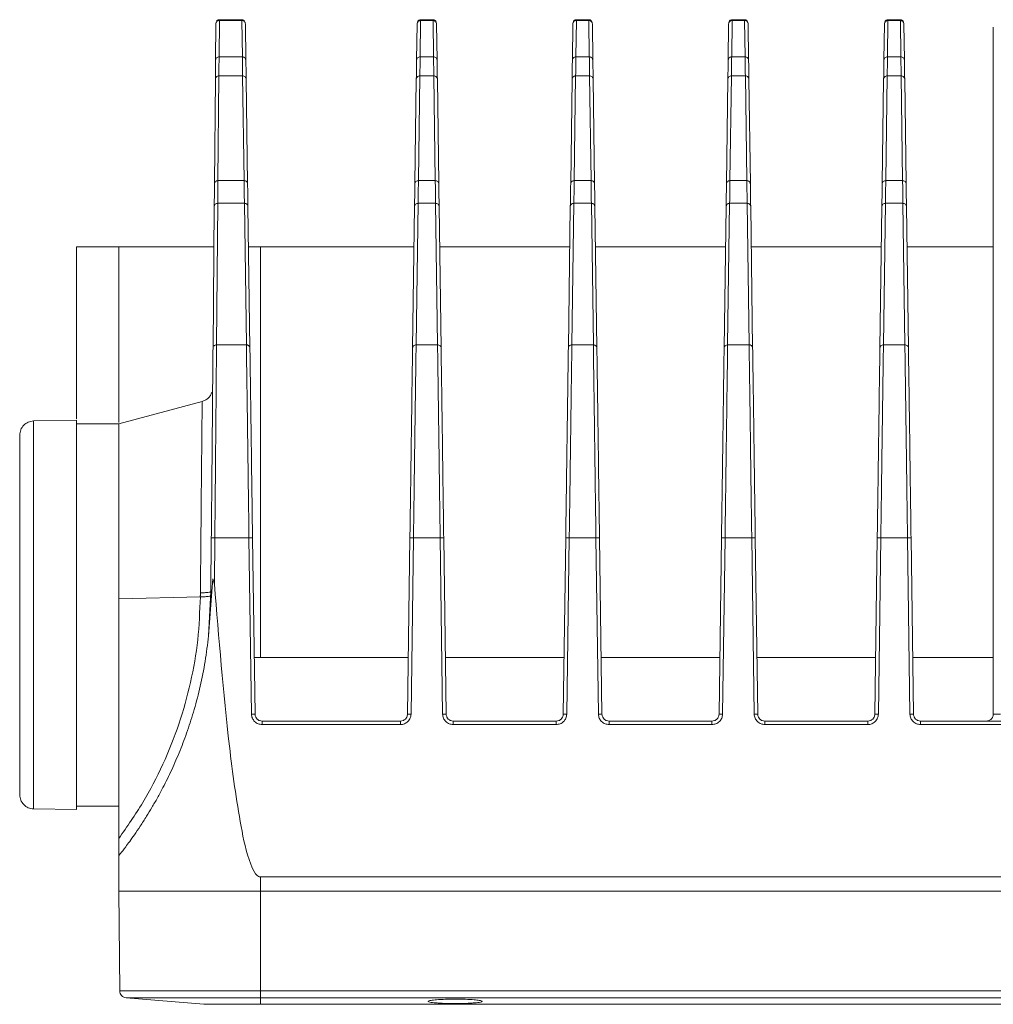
# Model space of a CAD drawing. Header units: millimetres. Extents: x -806 to 2023, y 502 to 1658.
# Tile 19 of 53: x -262 to -124, y 1519 to 1658. Entities that reach past the tile are written whole.
import ezdxf

# ---------------------------------------------------------------- set-up
doc = ezdxf.new("R2010")
doc.units = ezdxf.units.MM

# ---------------------------------------------------------------- blocks, each defined once
blk = doc.blocks.new('Drawing View10')
at = {"color": 7, "linetype": 'Continuous', "lineweight": 18}
for p, q in [((1.93, 53.32), (1.88, 48.18)), ((1.93, 53.36), (1.93, 53.32)), ((5.6, 53.91), (2.31, 53.91)), ((2.38, 48.67), (2.43, 53.81)), ((2.43, 53.81), (2.43, 53.91)), ((2.43, 53.81), (5.6, 53.81)), ((5.6, 53.81), (5.6, 53.91)), ((5.6, 53.81), (5.67, 48.67)), ((6.1, 53.32), (6.1, 53.35)), ((6.17, 48.18), (6.1, 53.32)), ((30.35, 53.32), (30.28, 48.18)), ((30.35, 53.33), (30.35, 53.32)), ((30.78, 48.67), (30.85, 53.81)), ((32.6, 53.91), (30.85, 53.91)), ((30.85, 53.81), (30.85, 53.91)), ((30.85, 53.81), (32.6, 53.81)), ((32.6, 53.81), (32.6, 53.91)), ((32.6, 53.81), (32.67, 48.67)), ((33.1, 53.32), (33.1, 53.33)), ((33.17, 48.18), (33.1, 53.32)), ((52.35, 53.32), (52.28, 48.18)), ((52.35, 53.33), (52.35, 53.32)), ((52.78, 48.67), (52.85, 53.81)), ((54.6, 53.91), (52.85, 53.91)), ((52.85, 53.81), (52.85, 53.91)), ((52.85, 53.81), (54.6, 53.81)), ((54.6, 53.81), (54.6, 53.91)), ((54.6, 53.81), (54.67, 48.67)), ((55.1, 53.32), (55.1, 53.33)), ((55.17, 48.18), (55.1, 53.32)), ((74.35, 53.32), (74.28, 48.18)), ((74.35, 53.33), (74.35, 53.32)), ((74.78, 48.67), (74.85, 53.81)), ((76.6, 53.91), (74.85, 53.91)), ((74.85, 53.81), (74.85, 53.91)), ((74.85, 53.81), (76.6, 53.81)), ((76.6, 53.81), (76.6, 53.91)), ((76.6, 53.81), (76.67, 48.67)), ((77.1, 53.32), (77.1, 53.33)), ((77.17, 48.18), (77.1, 53.32)), ((96.35, 53.32), (96.28, 48.18)), ((96.35, 53.33), (96.35, 53.32)), ((96.78, 48.67), (96.85, 53.81)), ((98.6, 53.91), (96.85, 53.91)), ((96.85, 53.81), (96.85, 53.91)), ((96.85, 53.81), (98.6, 53.81)), ((98.6, 53.81), (98.6, 53.91)), ((98.6, 53.81), (98.67, 48.67)), ((99.1, 53.32), (99.1, 53.33)), ((99.17, 48.18), (99.1, 53.32)), ((111.73, 43.35), (111.73, 52.85)), ((5.67, 48.67), (2.38, 48.67)), ((32.67, 48.67), (30.78, 48.67)), ((54.67, 48.67), (52.78, 48.67)), ((76.67, 48.67), (74.78, 48.67)), ((98.67, 48.67), (96.78, 48.67)), ((2.23, 31.19), (2.36, 45.98)), ((2.36, 45.98), (5.71, 45.98)), ((5.71, 45.98), (5.92, 31.19)), ((30.54, 31.19), (30.74, 45.98)), ((30.74, 45.98), (32.71, 45.98)), ((32.71, 45.98), (32.92, 31.19)), ((52.54, 31.19), (52.74, 45.98)), ((52.74, 45.98), (54.71, 45.98)), ((54.71, 45.98), (54.92, 31.19)), ((74.54, 31.19), (74.74, 45.98)), ((74.74, 45.98), (76.71, 45.98)), ((76.71, 45.98), (76.92, 31.19)), ((96.54, 31.19), (96.74, 45.98)), ((96.74, 45.98), (98.71, 45.98)), ((98.71, 45.98), (98.92, 31.19)), ((1.86, 45.5), (1.73, 30.71)), ((6.42, 30.71), (6.21, 45.51)), ((30.24, 45.51), (30.04, 30.71)), ((33.42, 30.71), (33.21, 45.51)), ((52.24, 45.51), (52.04, 30.71)), ((55.42, 30.71), (55.21, 45.51)), ((74.24, 45.51), (74.04, 30.71)), ((77.42, 30.71), (77.21, 45.51)), ((96.24, 45.51), (96.04, 30.71)), ((99.42, 30.71), (99.21, 45.51)), ((111.73, 43.34), (111.73, 43.23)), ((111.73, 43.23), (111.73, -44.15)), ((5.92, 31.19), (2.23, 31.19)), ((32.92, 31.19), (30.54, 31.19)), ((54.92, 31.19), (52.54, 31.19)), ((76.92, 31.19), (74.54, 31.19)), ((98.92, 31.19), (96.54, 31.19)), ((2.03, 8), (2.2, 27.98)), ((2.2, 27.98), (5.96, 27.98)), ((5.96, 27.98), (6.24, 8)), ((30.21, 8), (30.49, 27.98)), ((30.49, 27.98), (32.96, 27.98)), ((32.96, 27.98), (33.24, 8)), ((52.21, 8), (52.49, 27.98)), ((52.49, 27.98), (54.96, 27.98)), ((54.96, 27.98), (55.24, 8)), ((74.21, 8), (74.49, 27.98)), ((74.49, 27.98), (76.96, 27.98)), ((76.96, 27.98), (77.24, 8)), ((96.21, 8), (96.49, 27.98)), ((96.49, 27.98), (98.96, 27.98)), ((98.96, 27.98), (99.24, 8)), ((1.7, 27.52), (1.53, 7.53)), ((6.74, 7.54), (6.46, 27.52)), ((29.99, 27.52), (29.71, 7.54)), ((33.74, 7.54), (33.46, 27.52)), ((51.99, 27.52), (51.71, 7.54)), ((55.74, 7.54), (55.46, 27.52)), ((73.99, 27.52), (73.71, 7.54)), ((77.74, 7.54), (77.46, 27.52)), ((95.99, 27.52), (95.71, 7.54)), ((99.74, 7.54), (99.46, 27.52)), ((-11.77, 21.85), (-17.77, 21.85)), ((-17.77, 21.85), (-17.77, -2.48)), ((-11.77, -2.98), (-11.77, 21.85)), ((1.6, 21.85), (-11.77, 21.85)), ((8.23, 21.85), (6.52, 21.85)), ((8.23, 21.85), (8.23, -36.15)), ((29.91, 21.85), (8.23, 21.85)), ((51.91, 21.85), (33.54, 21.85)), ((73.91, 21.85), (55.54, 21.85)), ((95.91, 21.85), (77.54, 21.85)), ((111.73, 21.85), (99.54, 21.85)), ((6.24, 8), (2.03, 8)), ((33.24, 8), (30.21, 8)), ((55.24, 8), (52.21, 8)), ((77.24, 8), (74.21, 8)), ((99.24, 8), (96.21, 8)), ((0, 0), (-11.77, -3.15)), ((1.38, 1.29), (1.38, 1.31)), ((-17.77, -2.65), (-23.81, -2.76)), ((-11.77, -3.15), (-17.77, -3.15)), ((-11.77, -13.64), (-11.77, -3.15)), ((-11.77, -27.84), (-11.77, -13.64)), ((1.29, -19.27), (1.23, -26.86)), ((1.74, -25.8), (1.79, -19.26)), ((1.79, -19.26), (6.61, -19.26)), ((6.61, -19.26), (6.96, -44.16)), ((7.46, -44.17), (7.11, -19.26)), ((29.34, -19.26), (28.99, -44.17)), ((29.49, -44.16), (29.84, -19.26)), ((29.84, -19.26), (33.61, -19.26)), ((33.61, -19.26), (33.96, -44.16)), ((34.46, -44.17), (34.11, -19.26)), ((51.34, -19.26), (50.99, -44.17)), ((51.49, -44.16), (51.84, -19.26)), ((51.84, -19.26), (55.61, -19.26)), ((55.61, -19.26), (55.96, -44.16)), ((56.46, -44.17), (56.11, -19.26)), ((73.34, -19.26), (72.99, -44.17)), ((73.49, -44.16), (73.84, -19.26)), ((73.84, -19.26), (77.61, -19.26)), ((77.61, -19.26), (77.96, -44.16)), ((78.46, -44.17), (78.11, -19.26)), ((95.34, -19.26), (94.99, -44.17)), ((95.49, -44.16), (95.84, -19.26)), ((95.84, -19.26), (99.61, -19.26)), ((99.61, -19.26), (99.96, -44.16)), ((100.46, -44.17), (100.11, -19.26)), ((1.36, -26.85), (1.5, -25.04)), ((1.5, -25.04), (1.74, -25.8)), ((-11.77, -27.86), (-0.26, -27.6)), ((1.36, -26.85), (0.9, -33.11)), ((1.23, -26.86), (0.9, -33.11)), ((1.17, -26.89), (1.23, -26.86)), ((-11.77, -61.71), (-11.77, -27.86)), ((7.34, -36.15), (8.23, -36.15)), ((29.1, -36.15), (8.23, -36.15)), ((51.1, -36.15), (34.35, -36.15)), ((73.1, -36.15), (56.35, -36.15)), ((95.1, -36.15), (78.35, -36.15)), ((111.73, -36.15), (100.35, -36.15)), ((27.99, -45.15), (8.46, -45.15)), ((8.46, -45.64), (27.99, -45.64)), ((49.99, -45.15), (35.46, -45.15)), ((35.46, -45.64), (49.99, -45.64)), ((71.99, -45.15), (57.46, -45.15)), ((57.46, -45.64), (71.99, -45.64)), ((93.99, -45.15), (79.46, -45.15)), ((79.46, -45.64), (93.99, -45.64)), ((115.99, -45.15), (101.46, -45.15)), ((101.46, -45.64), (115.99, -45.64)), ((-23.81, -57.55), (-17.77, -57.65)), ((-17.77, -57.15), (-11.77, -57.15)), ((-11.77, -69.15), (-11.77, -64.15)), ((583.23, -67.15), (8.23, -67.15)), ((8.23, -69.15), (8.23, -67.15)), ((-11.65, -83.25), (-11.77, -69.15)), ((8.23, -69.15), (583.23, -69.15)), ((8.23, -83.25), (8.23, -69.15)), ((8.23, -83.25), (583.23, -83.25)), ((-10.73, -84.24), (0.23, -85.15)), ((8.23, -84.24), (583.23, -84.24)), ((8.23, -85.15), (8.23, -84.24)), ((31.9, -84.73), (31.9, -84.74)), ((39.56, -84.74), (39.55, -84.73)), ((583.23, -85.15), (8.23, -85.15))]:
    blk.add_line(p, q, dxfattribs=at)
for points in [[(2.43, 53.81), (2.36, 53.8), (2.23, 53.79), (2.07, 53.67), (1.95, 53.51), (1.93, 53.38), (1.93, 53.32)], [(5.6, 53.81), (5.67, 53.8), (5.8, 53.79), (5.96, 53.67), (6.08, 53.51), (6.09, 53.38), (6.1, 53.32)], [(30.85, 53.81), (30.79, 53.8), (30.66, 53.79), (30.49, 53.67), (30.38, 53.51), (30.36, 53.38), (30.35, 53.32)], [(52.85, 53.81), (52.79, 53.8), (52.66, 53.79), (52.49, 53.67), (52.38, 53.51), (52.36, 53.38), (52.35, 53.32)], [(74.85, 53.81), (74.79, 53.8), (74.66, 53.79), (74.49, 53.67), (74.38, 53.51), (74.36, 53.38), (74.35, 53.32)], [(96.85, 53.81), (96.79, 53.8), (96.66, 53.79), (96.49, 53.67), (96.38, 53.51), (96.36, 53.38), (96.35, 53.32)], [(1.88, 48.18), (1.88, 47.86), (1.87, 47.23), (1.86, 46.08), (1.86, 45.5)], [(1.88, 48.18), (1.89, 48.24), (1.9, 48.37), (2.02, 48.53), (2.19, 48.65), (2.32, 48.66), (2.38, 48.67)], [(5.67, 48.67), (5.74, 48.66), (5.87, 48.65), (6.03, 48.53), (6.15, 48.37), (6.16, 48.24), (6.17, 48.18)], [(6.21, 45.51), (6.2, 46.08), (6.19, 47.23), (6.18, 47.86), (6.17, 48.18)], [(30.28, 48.18), (30.27, 47.86), (30.27, 47.23), (30.25, 46.08), (30.24, 45.51)], [(30.78, 48.67), (30.71, 48.66), (30.58, 48.65), (30.42, 48.53), (30.3, 48.37), (30.29, 48.24), (30.28, 48.18)], [(32.67, 48.67), (32.74, 48.66), (32.87, 48.65), (33.03, 48.53), (33.15, 48.37), (33.16, 48.24), (33.17, 48.18)], [(33.21, 45.51), (33.2, 46.08), (33.19, 47.23), (33.18, 47.86), (33.17, 48.18)], [(52.28, 48.18), (52.27, 47.86), (52.27, 47.23), (52.25, 46.08), (52.24, 45.51)], [(52.78, 48.67), (52.71, 48.66), (52.58, 48.65), (52.42, 48.53), (52.3, 48.37), (52.29, 48.24), (52.28, 48.18)], [(54.67, 48.67), (54.74, 48.66), (54.87, 48.65), (55.03, 48.53), (55.15, 48.37), (55.16, 48.24), (55.17, 48.18)], [(55.21, 45.51), (55.2, 46.08), (55.19, 47.23), (55.18, 47.86), (55.17, 48.18)], [(74.28, 48.18), (74.27, 47.86), (74.27, 47.23), (74.25, 46.08), (74.24, 45.51)], [(74.78, 48.67), (74.71, 48.66), (74.58, 48.65), (74.42, 48.53), (74.3, 48.37), (74.29, 48.24), (74.28, 48.18)], [(76.67, 48.67), (76.74, 48.66), (76.87, 48.65), (77.03, 48.53), (77.15, 48.37), (77.16, 48.24), (77.17, 48.18)], [(77.21, 45.51), (77.2, 46.08), (77.19, 47.23), (77.18, 47.86), (77.17, 48.18)], [(96.28, 48.18), (96.27, 47.86), (96.27, 47.23), (96.25, 46.08), (96.24, 45.51)], [(96.78, 48.67), (96.71, 48.66), (96.58, 48.65), (96.42, 48.53), (96.3, 48.37), (96.29, 48.24), (96.28, 48.18)], [(98.67, 48.67), (98.74, 48.66), (98.87, 48.65), (99.03, 48.53), (99.15, 48.37), (99.16, 48.24), (99.17, 48.18)], [(99.21, 45.51), (99.2, 46.08), (99.19, 47.23), (99.18, 47.86), (99.17, 48.18)], [(2.36, 45.98), (2.29, 45.98), (2.16, 45.96), (2, 45.85), (1.88, 45.69), (1.87, 45.57), (1.86, 45.5)], [(5.71, 45.98), (5.77, 45.98), (5.9, 45.96), (6.07, 45.85), (6.18, 45.7), (6.2, 45.57), (6.21, 45.51)], [(30.74, 45.98), (30.68, 45.98), (30.55, 45.96), (30.38, 45.85), (30.27, 45.7), (30.25, 45.57), (30.24, 45.51)], [(33.21, 45.51), (33.2, 45.57), (33.19, 45.7), (33.07, 45.85), (32.91, 45.96), (32.78, 45.98), (32.71, 45.98)], [(52.74, 45.98), (52.68, 45.98), (52.55, 45.96), (52.38, 45.85), (52.27, 45.7), (52.25, 45.57), (52.24, 45.51)], [(54.71, 45.98), (54.78, 45.98), (54.91, 45.96), (55.07, 45.85), (55.19, 45.7), (55.2, 45.57), (55.21, 45.51)], [(74.74, 45.98), (74.68, 45.98), (74.55, 45.96), (74.38, 45.85), (74.27, 45.7), (74.25, 45.57), (74.24, 45.51)], [(76.71, 45.98), (76.78, 45.98), (76.91, 45.96), (77.07, 45.85), (77.19, 45.7), (77.2, 45.57), (77.21, 45.51)], [(96.74, 45.98), (96.68, 45.98), (96.55, 45.96), (96.38, 45.85), (96.27, 45.7), (96.25, 45.57), (96.24, 45.51)], [(98.71, 45.98), (98.78, 45.98), (98.91, 45.96), (99.07, 45.85), (99.19, 45.7), (99.2, 45.57), (99.21, 45.51)], [(1.73, 30.71), (1.72, 30.24), (1.72, 29.31), (1.71, 28.11), (1.7, 27.52)], [(2.23, 31.19), (2.16, 31.18), (2.03, 31.17), (1.87, 31.06), (1.75, 30.9), (1.74, 30.77), (1.73, 30.71)], [(5.92, 31.19), (5.98, 31.18), (6.11, 31.17), (6.28, 31.06), (6.39, 30.9), (6.41, 30.77), (6.42, 30.71)], [(6.46, 27.52), (6.45, 28.12), (6.44, 29.31), (6.42, 30.24), (6.42, 30.71)], [(30.04, 30.71), (30.03, 30.24), (30.02, 29.31), (30, 28.12), (29.99, 27.52)], [(30.54, 31.19), (30.47, 31.18), (30.34, 31.17), (30.18, 31.06), (30.06, 30.9), (30.04, 30.77), (30.04, 30.71)], [(32.92, 31.19), (32.98, 31.18), (33.11, 31.17), (33.28, 31.06), (33.39, 30.9), (33.41, 30.77), (33.42, 30.71)], [(33.46, 27.52), (33.45, 28.12), (33.44, 29.31), (33.42, 30.24), (33.42, 30.71)], [(52.04, 30.71), (52.03, 30.24), (52.02, 29.31), (52, 28.12), (51.99, 27.52)], [(52.54, 31.19), (52.47, 31.18), (52.34, 31.17), (52.18, 31.06), (52.06, 30.9), (52.04, 30.77), (52.04, 30.71)], [(54.92, 31.19), (54.98, 31.18), (55.11, 31.17), (55.28, 31.06), (55.39, 30.9), (55.41, 30.77), (55.42, 30.71)], [(55.46, 27.52), (55.45, 28.12), (55.44, 29.31), (55.42, 30.24), (55.42, 30.71)], [(74.04, 30.71), (74.03, 30.24), (74.02, 29.31), (74, 28.12), (73.99, 27.52)], [(74.54, 31.19), (74.47, 31.18), (74.34, 31.17), (74.18, 31.06), (74.06, 30.9), (74.04, 30.77), (74.04, 30.71)], [(76.92, 31.19), (76.98, 31.18), (77.11, 31.17), (77.28, 31.06), (77.39, 30.9), (77.41, 30.77), (77.42, 30.71)], [(77.46, 27.52), (77.45, 28.12), (77.44, 29.31), (77.42, 30.24), (77.42, 30.71)], [(96.04, 30.71), (96.03, 30.24), (96.02, 29.31), (96, 28.12), (95.99, 27.52)], [(96.54, 31.19), (96.47, 31.18), (96.34, 31.17), (96.18, 31.06), (96.06, 30.9), (96.04, 30.77), (96.04, 30.71)], [(99.42, 30.71), (99.41, 30.77), (99.39, 30.9), (99.28, 31.06), (99.11, 31.17), (98.98, 31.18), (98.92, 31.19)], [(99.46, 27.52), (99.45, 28.12), (99.44, 29.31), (99.42, 30.24), (99.42, 30.71)], [(2.2, 27.98), (2.14, 27.97), (2.01, 27.96), (1.84, 27.85), (1.72, 27.7), (1.71, 27.58), (1.7, 27.52)], [(5.96, 27.98), (6.03, 27.97), (6.16, 27.96), (6.32, 27.85), (6.44, 27.7), (6.45, 27.58), (6.46, 27.52)], [(30.49, 27.98), (30.43, 27.97), (30.3, 27.96), (30.13, 27.85), (30.02, 27.7), (30, 27.58), (29.99, 27.52)], [(32.96, 27.98), (33.03, 27.97), (33.16, 27.96), (33.32, 27.85), (33.44, 27.7), (33.45, 27.58), (33.46, 27.52)], [(52.49, 27.98), (52.43, 27.97), (52.3, 27.96), (52.13, 27.85), (52.02, 27.7), (52, 27.58), (51.99, 27.52)], [(54.96, 27.98), (55.03, 27.97), (55.16, 27.96), (55.32, 27.85), (55.44, 27.7), (55.45, 27.58), (55.46, 27.52)], [(74.49, 27.98), (74.43, 27.97), (74.3, 27.96), (74.13, 27.85), (74.02, 27.7), (74, 27.58), (73.99, 27.52)], [(76.96, 27.98), (77.03, 27.97), (77.16, 27.96), (77.32, 27.85), (77.44, 27.7), (77.45, 27.58), (77.46, 27.52)], [(96.49, 27.98), (96.43, 27.97), (96.3, 27.96), (96.13, 27.85), (96.02, 27.7), (96, 27.58), (95.99, 27.52)], [(98.96, 27.98), (99.03, 27.97), (99.16, 27.96), (99.32, 27.85), (99.44, 27.7), (99.45, 27.58), (99.46, 27.52)], [(2.03, 8), (1.96, 7.99), (1.83, 7.98), (1.67, 7.87), (1.55, 7.72), (1.53, 7.59), (1.53, 7.53)], [(30.21, 8), (30.15, 7.99), (30.02, 7.98), (29.85, 7.87), (29.74, 7.72), (29.72, 7.6), (29.71, 7.54)], [(33.24, 8), (33.31, 7.99), (33.44, 7.98), (33.6, 7.87), (33.72, 7.72), (33.73, 7.6), (33.74, 7.54)], [(52.21, 8), (52.15, 7.99), (52.02, 7.98), (51.85, 7.87), (51.74, 7.72), (51.72, 7.6), (51.71, 7.54)], [(55.24, 8), (55.31, 7.99), (55.44, 7.98), (55.6, 7.87), (55.72, 7.72), (55.73, 7.6), (55.74, 7.54)], [(74.21, 8), (74.15, 7.99), (74.02, 7.98), (73.85, 7.87), (73.74, 7.72), (73.72, 7.6), (73.71, 7.54)], [(96.21, 8), (96.15, 7.99), (96.02, 7.98), (95.85, 7.87), (95.74, 7.72), (95.72, 7.6), (95.71, 7.54)], [(99.24, 8), (99.31, 7.99), (99.44, 7.98), (99.6, 7.87), (99.72, 7.72), (99.73, 7.6), (99.74, 7.54)], [(-23.81, -2.76), (-24.07, -2.79), (-24.58, -2.86), (-25.23, -3.33), (-25.69, -3.98), (-25.74, -4.5), (-25.77, -4.76)], [(-23.81, -2.76), (-23.81, -2.86), (-23.81, -3.07), (-23.81, -4.69), (-23.81, -7.23), (-23.81, -10.66), (-23.81, -14.84), (-23.81, -19.6), (-23.81, -24.77), (-23.81, -30.15), (-23.81, -35.53), (-23.81, -40.7), (-23.81, -45.47), (-23.81, -49.65), (-23.81, -53.08), (-23.81, -55.61), (-23.81, -57.24), (-23.81, -57.45), (-23.81, -57.55)], [(-17.77, -57.65), (-17.77, -57.55), (-17.77, -57.35), (-17.77, -55.71), (-17.77, -53.17), (-17.77, -49.72), (-17.77, -45.53), (-17.77, -40.74), (-17.77, -35.55), (-17.77, -30.15), (-17.77, -24.75), (-17.77, -19.56), (-17.77, -14.78), (-17.77, -10.58), (-17.77, -7.14), (-17.77, -4.6), (-17.77, -2.96), (-17.77, -2.76), (-17.77, -2.65)], [(-11.77, -27.86), (-11.77, -26.2), (-11.77, -22.89), (-11.77, -18.18), (-11.77, -13.89), (-11.77, -10.15), (-11.77, -7.1), (-11.77, -4.86), (-11.77, -3.42), (-11.77, -3.24), (-11.77, -3.15)], [(-25.77, -4.76), (-25.77, -4.85), (-25.77, -5.04), (-25.77, -6.55), (-25.77, -8.9), (-25.77, -12.08), (-25.77, -15.95), (-25.77, -20.37), (-25.77, -25.17), (-25.77, -30.15), (-25.77, -35.14), (-25.77, -39.93), (-25.77, -44.35), (-25.77, -48.23), (-25.77, -51.41), (-25.77, -53.76), (-25.77, -55.27), (-25.77, -55.46), (-25.77, -55.55)], [(1.29, -19.27), (1.3, -19.26), (1.31, -19.26), (1.43, -19.26), (1.59, -19.26), (1.72, -19.26), (1.79, -19.26)], [(6.61, -19.26), (6.68, -19.26), (6.81, -19.26), (6.98, -19.26), (7.09, -19.26), (7.11, -19.26), (7.11, -19.26)], [(29.34, -19.26), (29.35, -19.26), (29.36, -19.26), (29.48, -19.26), (29.64, -19.26), (29.77, -19.26), (29.84, -19.26)], [(33.61, -19.26), (33.68, -19.26), (33.81, -19.26), (33.98, -19.26), (34.09, -19.26), (34.11, -19.26), (34.11, -19.26)], [(51.34, -19.26), (51.35, -19.26), (51.36, -19.26), (51.48, -19.26), (51.64, -19.26), (51.77, -19.26), (51.84, -19.26)], [(55.61, -19.26), (55.68, -19.26), (55.81, -19.26), (55.98, -19.26), (56.09, -19.26), (56.11, -19.26), (56.11, -19.26)], [(73.34, -19.26), (73.35, -19.26), (73.36, -19.26), (73.48, -19.26), (73.64, -19.26), (73.77, -19.26), (73.84, -19.26)], [(77.61, -19.26), (77.68, -19.26), (77.81, -19.26), (77.98, -19.26), (78.09, -19.26), (78.11, -19.26), (78.11, -19.26)], [(95.34, -19.26), (95.35, -19.26), (95.36, -19.26), (95.48, -19.26), (95.64, -19.26), (95.77, -19.26), (95.84, -19.26)], [(99.61, -19.26), (99.68, -19.26), (99.81, -19.26), (99.98, -19.26), (100.09, -19.26), (100.11, -19.26), (100.11, -19.26)], [(1.23, -26.86), (1.23, -26.86), (1.23, -26.86), (1.26, -26.85), (1.3, -26.85), (1.34, -26.85), (1.36, -26.85)], [(7.46, -44.17), (7.45, -44.17), (7.44, -44.16), (7.32, -44.16), (7.16, -44.16), (7.03, -44.16), (6.96, -44.16)], [(28.99, -44.17), (29, -44.17), (29.01, -44.16), (29.13, -44.16), (29.29, -44.16), (29.42, -44.16), (29.49, -44.16)], [(34.46, -44.17), (34.45, -44.17), (34.44, -44.16), (34.32, -44.16), (34.16, -44.16), (34.03, -44.16), (33.96, -44.16)], [(50.99, -44.17), (51, -44.17), (51.01, -44.16), (51.13, -44.16), (51.29, -44.16), (51.42, -44.16), (51.49, -44.16)], [(56.46, -44.17), (56.45, -44.17), (56.44, -44.16), (56.32, -44.16), (56.16, -44.16), (56.03, -44.16), (55.96, -44.16)], [(72.99, -44.17), (73, -44.17), (73.01, -44.16), (73.13, -44.16), (73.29, -44.16), (73.42, -44.16), (73.49, -44.16)], [(78.46, -44.17), (78.45, -44.17), (78.44, -44.16), (78.32, -44.16), (78.16, -44.16), (78.03, -44.16), (77.96, -44.16)], [(94.99, -44.17), (95, -44.17), (95.01, -44.16), (95.13, -44.16), (95.29, -44.16), (95.42, -44.16), (95.49, -44.16)], [(100.46, -44.17), (100.45, -44.17), (100.44, -44.16), (100.32, -44.16), (100.16, -44.16), (100.03, -44.16), (99.96, -44.16)], [(110.73, -45.15), (110.86, -45.14), (111.12, -45.11), (111.45, -44.88), (111.68, -44.55), (111.71, -44.29), (111.73, -44.15)], [(111.73, -44.15), (111.74, -44.15), (111.77, -44.15), (112, -44.15), (112.33, -44.15), (112.6, -44.15), (112.73, -44.15)], [(8.46, -45.15), (8.46, -45.16), (8.46, -45.18), (8.46, -45.29), (8.46, -45.45), (8.46, -45.58), (8.46, -45.64)], [(27.99, -45.15), (27.99, -45.16), (27.99, -45.18), (27.99, -45.29), (27.99, -45.45), (27.99, -45.58), (27.99, -45.64)], [(35.46, -45.15), (35.46, -45.16), (35.46, -45.18), (35.46, -45.29), (35.46, -45.45), (35.46, -45.58), (35.46, -45.64)], [(49.99, -45.15), (49.99, -45.16), (49.99, -45.18), (49.99, -45.29), (49.99, -45.45), (49.99, -45.58), (49.99, -45.64)], [(57.46, -45.15), (57.46, -45.16), (57.46, -45.18), (57.46, -45.29), (57.46, -45.45), (57.46, -45.58), (57.46, -45.64)], [(71.99, -45.15), (71.99, -45.16), (71.99, -45.18), (71.99, -45.29), (71.99, -45.45), (71.99, -45.58), (71.99, -45.64)], [(79.46, -45.15), (79.46, -45.16), (79.46, -45.18), (79.46, -45.29), (79.46, -45.45), (79.46, -45.58), (79.46, -45.64)], [(93.99, -45.15), (93.99, -45.16), (93.99, -45.18), (93.99, -45.29), (93.99, -45.45), (93.99, -45.58), (93.99, -45.64)], [(101.46, -45.15), (101.46, -45.16), (101.46, -45.18), (101.46, -45.29), (101.46, -45.45), (101.46, -45.58), (101.46, -45.64)], [(-25.77, -55.55), (-25.74, -55.81), (-25.69, -56.33), (-25.23, -56.98), (-24.58, -57.45), (-24.07, -57.52), (-23.81, -57.55)], [(-11.77, -69.15), (-11.7, -69.15), (-11.55, -69.15), (-10.36, -69.15), (-8.51, -69.15), (-6.01, -69.15), (-2.96, -69.15), (0.52, -69.15), (4.3, -69.15), (6.92, -69.15), (8.23, -69.15)], [(-11.65, -83.25), (-11.58, -83.25), (-11.43, -83.25), (-10.25, -83.25), (-8.41, -83.25), (-5.92, -83.25), (-2.89, -83.25), (0.57, -83.25), (4.32, -83.25), (6.93, -83.25), (8.23, -83.25)], [(-11.65, -83.25), (-11.64, -83.38), (-11.61, -83.62), (-11.4, -83.94), (-11.1, -84.17), (-10.86, -84.22), (-10.73, -84.24)], [(8.23, -84.24), (8.23, -84.22), (8.23, -84.17), (8.23, -83.94), (8.23, -83.62), (8.23, -83.38), (8.23, -83.25)], [(-10.73, -84.24), (-10.66, -84.24), (-10.52, -84.24), (-9.39, -84.24), (-7.64, -84.24), (-5.27, -84.24), (-2.38, -84.24), (0.92, -84.24), (4.5, -84.24), (6.99, -84.24), (8.23, -84.24)], [(0.23, -85.15), (0.35, -85.15), (0.59, -85.15), (2.44, -85.15), (5.08, -85.15), (7.18, -85.15), (8.23, -85.15)]]:
    blk.add_open_spline(points, degree=3, dxfattribs=at)
for points, knots in [([(2.43, 53.9), (2.37, 53.9), (2.26, 53.89), (2.13, 53.81), (2.05, 53.75), (2.03, 53.7), (2.02, 53.7)], [0, 0, 0, 0, 0.3649362, 0.6790125, 0.9399686, 1, 1, 1, 1]), ([(6.01, 53.69), (6.01, 53.69), (5.97, 53.75), (5.88, 53.83), (5.74, 53.9), (5.64, 53.9), (5.6, 53.9)], [0, 0, 0, 0, 0.051813, 0.398702, 0.75591, 1, 1, 1, 1]), ([(30.82, 53.9), (30.79, 53.9), (30.71, 53.9), (30.59, 53.84), (30.49, 53.76), (30.45, 53.7), (30.43, 53.67)], [0, 0, 0, 0, 0.202181, 0.536917, 0.811459, 1, 1, 1, 1]), ([(33.02, 53.67), (32.99, 53.71), (32.93, 53.8), (32.78, 53.88), (32.66, 53.92), (32.6, 53.9), (32.59, 53.9)], [0, 0, 0, 0, 0.280175, 0.609162, 0.960287, 1, 1, 1, 1]), ([(32.6, 53.81), (32.67, 53.8), (32.8, 53.79), (32.96, 53.67), (33.08, 53.51), (33.09, 53.38), (33.1, 53.32)], [0, 0, 0, 0, 0.25, 0.5, 0.75, 1, 1, 1, 1]), ([(52.83, 53.9), (52.8, 53.9), (52.71, 53.9), (52.59, 53.84), (52.49, 53.76), (52.45, 53.7), (52.43, 53.67)], [0, 0, 0, 0, 0.215672, 0.545021, 0.815195, 1, 1, 1, 1]), ([(55.02, 53.67), (54.99, 53.71), (54.93, 53.8), (54.78, 53.88), (54.66, 53.92), (54.6, 53.9), (54.59, 53.9)], [0, 0, 0, 0, 0.280084, 0.609092, 0.960212, 1, 1, 1, 1]), ([(54.6, 53.81), (54.67, 53.8), (54.8, 53.79), (54.96, 53.67), (55.08, 53.51), (55.09, 53.38), (55.1, 53.32)], [0, 0, 0, 0, 0.25, 0.5, 0.75, 1, 1, 1, 1]), ([(74.83, 53.9), (74.8, 53.9), (74.71, 53.9), (74.59, 53.84), (74.49, 53.76), (74.45, 53.7), (74.43, 53.67)], [0, 0, 0, 0, 0.217151, 0.546462, 0.816708, 1, 1, 1, 1]), ([(77.02, 53.67), (76.99, 53.71), (76.93, 53.8), (76.78, 53.88), (76.66, 53.92), (76.59, 53.9), (76.59, 53.9)], [0, 0, 0, 0, 0.272103, 0.608525, 0.958707, 1, 1, 1, 1]), ([(76.6, 53.81), (76.67, 53.8), (76.8, 53.79), (76.96, 53.67), (77.08, 53.51), (77.09, 53.38), (77.1, 53.32)], [0, 0, 0, 0, 0.25, 0.5, 0.75, 1, 1, 1, 1]), ([(96.82, 53.9), (96.79, 53.9), (96.71, 53.9), (96.59, 53.84), (96.49, 53.76), (96.45, 53.7), (96.43, 53.67)], [0, 0, 0, 0, 0.205758, 0.539555, 0.813427, 1, 1, 1, 1]), ([(99.02, 53.67), (98.99, 53.71), (98.93, 53.8), (98.78, 53.88), (98.66, 53.92), (98.6, 53.9), (98.59, 53.9)], [0, 0, 0, 0, 0.280263, 0.609231, 0.960361, 1, 1, 1, 1]), ([(98.6, 53.81), (98.67, 53.8), (98.8, 53.79), (98.96, 53.67), (99.08, 53.51), (99.09, 53.38), (99.1, 53.32)], [0, 0, 0, 0, 0.25, 0.5, 0.75, 1, 1, 1, 1]), ([(2.38, 48.67), (2.38, 48.36), (2.37, 47.89), (2.37, 46.97), (2.36, 46.4), (2.36, 46.1), (2.36, 46.01), (2.36, 45.99), (2.36, 45.99), (2.36, 45.98), (2.36, 45.98), (2.36, 45.98), (2.36, 45.98), (2.36, 45.98)], [0, 0, 0, 0, 0.475849, 0.745774, 0.926711, 0.981457, 0.995254, 0.998758, 0.999662, 0.999902, 0.999969, 0.999989, 1, 1, 1, 1]), ([(5.67, 48.67), (5.68, 48.35), (5.69, 47.72), (5.7, 46.56), (5.71, 45.98)], [0, 0, 0, 0, 0.5, 1, 1, 1, 1]), ([(30.74, 45.98), (30.75, 46.56), (30.77, 47.72), (30.77, 48.35), (30.78, 48.67)], [0, 0, 0, 0, 0.5, 1, 1, 1, 1]), ([(32.67, 48.67), (32.68, 48.35), (32.69, 47.72), (32.7, 46.56), (32.71, 45.98)], [0, 0, 0, 0, 0.5, 1, 1, 1, 1]), ([(52.74, 45.98), (52.75, 46.56), (52.77, 47.72), (52.77, 48.35), (52.78, 48.67)], [0, 0, 0, 0, 0.5, 1, 1, 1, 1]), ([(54.67, 48.67), (54.68, 48.35), (54.69, 47.72), (54.7, 46.56), (54.71, 45.98)], [0, 0, 0, 0, 0.5, 1, 1, 1, 1]), ([(74.74, 45.98), (74.75, 46.56), (74.77, 47.72), (74.77, 48.35), (74.78, 48.67)], [0, 0, 0, 0, 0.5, 1, 1, 1, 1]), ([(76.67, 48.67), (76.68, 48.35), (76.69, 47.72), (76.7, 46.56), (76.71, 45.98)], [0, 0, 0, 0, 0.5, 1, 1, 1, 1]), ([(96.74, 45.98), (96.75, 46.56), (96.77, 47.72), (96.77, 48.35), (96.78, 48.67)], [0, 0, 0, 0, 0.5, 1, 1, 1, 1]), ([(98.67, 48.67), (98.68, 48.35), (98.69, 47.72), (98.7, 46.56), (98.71, 45.98)], [0, 0, 0, 0, 0.5, 1, 1, 1, 1]), ([(2.2, 27.98), (2.21, 28.58), (2.22, 29.46), (2.21, 30.26), (2.22, 30.64), (2.22, 30.88), (2.23, 31.08), (2.23, 31.19)], [0, 0, 0, 0, 0.499975, 0.738526, 0.786914, 0.879259, 1, 1, 1, 1]), ([(5.92, 31.19), (5.92, 30.72), (5.94, 29.78), (5.95, 28.58), (5.96, 27.98)], [0, 0, 0, 0, 0.5, 1, 1, 1, 1]), ([(30.49, 27.98), (30.5, 28.58), (30.52, 29.78), (30.53, 30.72), (30.54, 31.19)], [0, 0, 0, 0, 0.5, 1, 1, 1, 1]), ([(32.92, 31.19), (32.92, 30.72), (32.94, 29.78), (32.95, 28.58), (32.96, 27.98)], [0, 0, 0, 0, 0.5, 1, 1, 1, 1]), ([(52.49, 27.98), (52.5, 28.58), (52.52, 29.78), (52.53, 30.72), (52.54, 31.19)], [0, 0, 0, 0, 0.5, 1, 1, 1, 1]), ([(54.92, 31.19), (54.92, 30.72), (54.94, 29.78), (54.95, 28.58), (54.96, 27.98)], [0, 0, 0, 0, 0.5, 1, 1, 1, 1]), ([(74.49, 27.98), (74.5, 28.58), (74.52, 29.78), (74.53, 30.72), (74.54, 31.19)], [0, 0, 0, 0, 0.5, 1, 1, 1, 1]), ([(76.92, 31.19), (76.92, 30.72), (76.94, 29.78), (76.95, 28.58), (76.96, 27.98)], [0, 0, 0, 0, 0.5, 1, 1, 1, 1]), ([(96.49, 27.98), (96.5, 28.58), (96.52, 29.78), (96.53, 30.72), (96.54, 31.19)], [0, 0, 0, 0, 0.5, 1, 1, 1, 1]), ([(98.92, 31.19), (98.92, 30.72), (98.94, 29.78), (98.95, 28.58), (98.96, 27.98)], [0, 0, 0, 0, 0.5, 1, 1, 1, 1]), ([(1.53, 7.53), (1.52, 6.96), (1.51, 5.81), (1.49, 3.36), (1.46, 0.45), (1.44, -2.92), (1.4, -6.65), (1.37, -10.68), (1.33, -14.92), (1.31, -17.82), (1.29, -19.27)], [0, 0, 0, 0, 0.125, 0.25, 0.375, 0.500001, 0.625, 0.75, 0.875, 1, 1, 1, 1]), ([(1.79, -19.26), (1.79, -18.81), (1.8, -17.72), (1.82, -15.97), (1.83, -14.1), (1.85, -12.28), (1.87, -10.39), (1.88, -8.39), (1.9, -6.34), (1.92, -4.44), (1.94, -1.9), (1.97, 1.05), (1.99, 4.05), (2.01, 6.39), (2.02, 7.47), (2.03, 8)], [0, 0, 0, 0, 0.038263, 0.092204, 0.149103, 0.198644, 0.250108, 0.316337, 0.380094, 0.44138, 0.500194, 0.637419, 0.766464, 0.887325, 1, 1, 1, 1]), ([(6.24, 8), (6.25, 7.41), (6.26, 6.24), (6.3, 3.76), (6.34, 0.8), (6.39, -2.63), (6.44, -6.43), (6.49, -10.53), (6.55, -14.84), (6.59, -17.78), (6.61, -19.26)], [0, 0, 0, 0, 0.125, 0.25, 0.375, 0.5, 0.625, 0.75, 0.875, 1, 1, 1, 1]), ([(6.24, 8), (6.29, 7.99), (6.39, 7.98), (6.51, 7.93), (6.61, 7.85), (6.68, 7.75), (6.73, 7.65), (6.74, 7.57), (6.74, 7.54)], [0, 0, 0, 0, 0.1976968, 0.3747318, 0.5310586, 0.6666361, 0.8747265, 1, 1, 1, 1]), ([(7.11, -19.26), (7.09, -17.81), (7.05, -14.92), (6.99, -10.68), (6.94, -6.65), (6.89, -2.91), (6.84, 0.46), (6.8, 3.37), (6.76, 5.81), (6.75, 6.96), (6.74, 7.54)], [0, 0, 0, 0, 0.125, 0.25, 0.375, 0.5, 0.625, 0.75, 0.875, 1, 1, 1, 1]), ([(29.71, 7.54), (29.7, 6.96), (29.69, 5.81), (29.65, 3.37), (29.61, 0.46), (29.57, -2.91), (29.51, -6.65), (29.46, -10.68), (29.4, -14.92), (29.36, -17.81), (29.34, -19.26)], [0, 0, 0, 0, 0.125, 0.25, 0.375, 0.5, 0.625, 0.75, 0.875, 1, 1, 1, 1]), ([(29.84, -19.26), (29.86, -17.78), (29.9, -14.84), (29.96, -10.53), (30.01, -6.43), (30.07, -2.63), (30.11, 0.8), (30.15, 3.76), (30.19, 6.24), (30.2, 7.41), (30.21, 8)], [0, 0, 0, 0, 0.125, 0.25, 0.375, 0.5, 0.625, 0.75, 0.875, 1, 1, 1, 1]), ([(33.24, 8), (33.25, 7.41), (33.26, 6.24), (33.3, 3.76), (33.34, 0.8), (33.39, -2.63), (33.44, -6.43), (33.49, -10.53), (33.55, -14.84), (33.59, -17.78), (33.61, -19.26)], [0, 0, 0, 0, 0.125, 0.25, 0.375, 0.5, 0.625, 0.75, 0.875, 1, 1, 1, 1]), ([(34.11, -19.26), (34.09, -17.81), (34.05, -14.91), (33.99, -10.68), (33.94, -6.65), (33.89, -2.91), (33.84, 0.46), (33.8, 3.37), (33.76, 5.81), (33.75, 6.96), (33.74, 7.54)], [0, 0, 0, 0, 0.125, 0.25, 0.375, 0.5, 0.625, 0.75, 0.875, 1, 1, 1, 1]), ([(51.71, 7.54), (51.7, 6.96), (51.69, 5.81), (51.65, 3.37), (51.61, 0.46), (51.57, -2.91), (51.51, -6.65), (51.46, -10.68), (51.4, -14.91), (51.36, -17.81), (51.34, -19.26)], [0, 0, 0, 0, 0.125, 0.25, 0.375, 0.5, 0.625, 0.75, 0.875, 1, 1, 1, 1]), ([(51.84, -19.26), (51.86, -17.78), (51.9, -14.84), (51.96, -10.53), (52.01, -6.43), (52.07, -2.63), (52.11, 0.8), (52.15, 3.76), (52.19, 6.24), (52.2, 7.41), (52.21, 8)], [0, 0, 0, 0, 0.125, 0.25, 0.375, 0.5, 0.625, 0.75, 0.875, 1, 1, 1, 1]), ([(55.24, 8), (55.25, 7.41), (55.26, 6.24), (55.3, 3.76), (55.34, 0.8), (55.39, -2.63), (55.44, -6.43), (55.49, -10.53), (55.55, -14.84), (55.59, -17.78), (55.61, -19.26)], [0, 0, 0, 0, 0.125, 0.25, 0.375, 0.5, 0.625, 0.75, 0.875, 1, 1, 1, 1]), ([(56.11, -19.26), (56.09, -17.81), (56.05, -14.91), (55.99, -10.68), (55.94, -6.65), (55.89, -2.91), (55.84, 0.46), (55.8, 3.37), (55.76, 5.81), (55.75, 6.96), (55.74, 7.54)], [0, 0, 0, 0, 0.125, 0.25, 0.375, 0.5, 0.625, 0.75, 0.875, 1, 1, 1, 1]), ([(73.71, 7.54), (73.7, 6.96), (73.69, 5.81), (73.65, 3.37), (73.61, 0.46), (73.57, -2.91), (73.51, -6.65), (73.46, -10.68), (73.4, -14.91), (73.36, -17.81), (73.34, -19.26)], [0, 0, 0, 0, 0.125, 0.25, 0.375, 0.5, 0.625, 0.75, 0.875, 1, 1, 1, 1]), ([(73.84, -19.26), (73.86, -17.78), (73.9, -14.84), (73.96, -10.53), (74.01, -6.43), (74.07, -2.63), (74.11, 0.8), (74.15, 3.76), (74.19, 6.24), (74.2, 7.41), (74.21, 8)], [0, 0, 0, 0, 0.125, 0.25, 0.375, 0.5, 0.625, 0.75, 0.875, 1, 1, 1, 1]), ([(77.24, 8), (77.25, 7.41), (77.26, 6.24), (77.3, 3.76), (77.34, 0.8), (77.39, -2.63), (77.44, -6.43), (77.49, -10.53), (77.55, -14.84), (77.59, -17.78), (77.61, -19.26)], [0, 0, 0, 0, 0.1249999, 0.2499998, 0.3749998, 0.4999998, 0.6249998, 0.7499999, 0.8749999, 1, 1, 1, 1]), ([(77.24, 8), (77.29, 7.99), (77.39, 7.98), (77.51, 7.93), (77.61, 7.85), (77.69, 7.75), (77.73, 7.65), (77.74, 7.57), (77.74, 7.54)], [0, 0, 0, 0, 0.1976968, 0.3747318, 0.5310586, 0.6666361, 0.8747265, 1, 1, 1, 1]), ([(78.11, -19.26), (78.09, -17.81), (78.05, -14.92), (77.99, -10.68), (77.94, -6.65), (77.89, -2.91), (77.84, 0.46), (77.8, 3.37), (77.76, 5.81), (77.75, 6.96), (77.74, 7.54)], [0, 0, 0, 0, 0.125, 0.25, 0.375, 0.5, 0.625, 0.75, 0.875, 1, 1, 1, 1]), ([(95.71, 7.54), (95.7, 6.96), (95.69, 5.81), (95.65, 3.37), (95.61, 0.46), (95.57, -2.91), (95.51, -6.65), (95.46, -10.68), (95.4, -14.92), (95.36, -17.81), (95.34, -19.26)], [0, 0, 0, 0, 0.125, 0.25, 0.375, 0.5, 0.625, 0.75, 0.875, 1, 1, 1, 1]), ([(95.84, -19.26), (95.86, -17.78), (95.9, -14.84), (95.96, -10.53), (96.01, -6.43), (96.07, -2.63), (96.11, 0.8), (96.15, 3.76), (96.19, 6.24), (96.2, 7.41), (96.21, 8)], [0, 0, 0, 0, 0.125, 0.25, 0.375, 0.5, 0.625, 0.75, 0.875, 1, 1, 1, 1]), ([(99.24, 8), (99.25, 7.41), (99.26, 6.24), (99.3, 3.76), (99.34, 0.8), (99.39, -2.63), (99.44, -6.43), (99.49, -10.53), (99.55, -14.84), (99.59, -17.78), (99.61, -19.26)], [0, 0, 0, 0, 0.125, 0.25, 0.375, 0.5, 0.625, 0.75, 0.875, 1, 1, 1, 1]), ([(100.11, -19.26), (100.09, -17.81), (100.05, -14.91), (99.99, -10.68), (99.94, -6.65), (99.89, -2.91), (99.84, 0.46), (99.8, 3.37), (99.76, 5.81), (99.75, 6.96), (99.74, 7.54)], [0, 0, 0, 0, 0.125, 0.25, 0.375, 0.5, 0.625, 0.75, 0.875, 1, 1, 1, 1]), ([(1.38, 1.31), (1.31, 1.15), (1.19, 0.84), (0.85, 0.45), (0.44, 0.15), (0.13, 0.05), (-0.02, -0.01)], [0, 0, 0, 0, 0.253835, 0.510451, 0.761593, 1, 1, 1, 1]), ([(-0.26, -27.04), (-0.26, -27.04), (-0.26, -27.04), (-0.26, -27.04), (-0.26, -27.03), (-0.26, -27), (-0.25, -26.89), (-0.25, -26.43), (-0.24, -25.29), (-0.22, -23.41), (-0.2, -21.36), (-0.19, -19.51), (-0.17, -17.97), (-0.15, -15.81), (-0.13, -13.17), (-0.1, -10.25), (-0.07, -7.18), (-0.04, -4.21), (-0.02, -1.78), (-0.01, -0.28), (-0.01, -0.09), (-0.01, 0)], [0, 0, 0, 0, 0.000005, 0.000044, 0.000149, 0.000541, 0.002053, 0.007989, 0.031508, 0.080229, 0.137852, 0.175735, 0.213211, 0.25028, 0.337797, 0.42118, 0.500422, 0.629978, 0.756487, 0.879938, 1, 1, 1, 1]), ([(8.23, -67.15), (8.17, -67.15), (8.05, -67.14), (7.79, -67), (7.3, -66.46), (6.31, -64.13), (5.05, -58.1), (3.27, -44.89), (2.35, -33.44), (1.74, -25.8)], [0, 0, 0, 0, 0.004094, 0.008589, 0.01988, 0.055329, 0.185634, 0.456621, 1, 1, 1, 1]), ([(-11.77, -61.71), (-10.61, -60.05), (-8.28, -56.73), (-5.47, -51.29), (-3.2, -45.61), (-1.56, -39.72), (-0.5, -33.69), (-0.34, -29.63), (-0.26, -27.6)], [0, 0, 0, 0, 0.166666, 0.333332, 0.499999, 0.666666, 0.833333, 1, 1, 1, 1]), ([(-0.26, -27.6), (-0.26, -27.6), (-0.26, -27.59), (-0.27, -27.59), (-0.28, -27.59), (-0.28, -27.59), (-0.29, -27.58), (-0.3, -27.57), (-0.3, -27.53), (-0.27, -27.47), (-0.25, -27.39), (-0.25, -27.29), (-0.26, -27.22), (-0.26, -27.17), (-0.26, -27.15), (-0.26, -27.1), (-0.26, -27.07), (-0.26, -27.04)], [0, 0, 0, 0, 0.004726, 0.035033, 0.039909, 0.046042, 0.06293, 0.087846, 0.11682, 0.262386, 0.409627, 0.532168, 0.762673, 0.767215, 0.799064, 0.884102, 1, 1, 1, 1]), ([(-0.26, -27.04), (-0.06, -27.04), (0.35, -27.02), (0.85, -26.98), (1.03, -26.94), (1.13, -26.92)], [0, 0, 0, 0, 0.321324, 0.660654, 1, 1, 1, 1]), ([(-0.26, -27.6), (-0.07, -27.59), (0.23, -27.59), (0.61, -27.57), (0.94, -27.54), (1.18, -27.5), (1.21, -27.46), (1.22, -27.44)], [0, 0, 0, 0, 0.228589, 0.3698751, 0.5371404, 0.814067, 1, 1, 1, 1]), ([(0.9, -33.11), (0.75, -34.32), (0.46, -36.71), (-0.24, -40.18), (-1.08, -43.44), (-2.04, -46.47), (-3.11, -49.32), (-4.28, -52.02), (-5.37, -54.24), (-6.32, -56), (-7.09, -57.35), (-7.91, -58.7), (-8.75, -60), (-9.56, -61.19), (-10.25, -62.16), (-10.97, -63.13), (-11.63, -63.97), (-11.73, -64.09), (-11.77, -64.15)], [0, 0, 0, 0, 0.085733, 0.170236, 0.250102, 0.324417, 0.396905, 0.46987, 0.540122, 0.58322, 0.625046, 0.665763, 0.71589, 0.764337, 0.807443, 0.849481, 0.926595, 1, 1, 1, 1]), ([(6.96, -44.16), (6.97, -44.26), (6.98, -44.47), (7.11, -44.84), (7.33, -45.16), (7.64, -45.41), (7.99, -45.59), (8.28, -45.62), (8.46, -45.64)], [0, 0, 0, 0, 0.13097, 0.2609738, 0.4999864, 0.6302197, 0.7612733, 1, 1, 1, 1]), ([(8.46, -45.15), (8.34, -45.14), (8.08, -45.11), (7.76, -44.9), (7.58, -44.64), (7.48, -44.4), (7.47, -44.25), (7.46, -44.17)], [0, 0, 0, 0, 0.242876, 0.499098, 0.710739, 0.84577, 1, 1, 1, 1]), ([(27.99, -45.64), (28.09, -45.64), (28.29, -45.62), (28.66, -45.5), (29, -45.28), (29.25, -44.98), (29.43, -44.64), (29.47, -44.35), (29.49, -44.16)], [0, 0, 0, 0, 0.12951, 0.258127, 0.499989, 0.630497, 0.761831, 1, 1, 1, 1]), ([(28.99, -44.17), (28.98, -44.25), (28.97, -44.4), (28.88, -44.64), (28.69, -44.9), (28.38, -45.11), (28.12, -45.14), (27.99, -45.15)], [0, 0, 0, 0, 0.1541656, 0.28916, 0.5008096, 0.757061, 1, 1, 1, 1]), ([(33.96, -44.16), (33.99, -44.36), (34.04, -44.75), (34.38, -45.23), (34.88, -45.58), (35.27, -45.62), (35.46, -45.64)], [0, 0, 0, 0, 0.249782, 0.499982, 0.750187, 1, 1, 1, 1]), ([(35.46, -45.15), (35.34, -45.14), (35.08, -45.11), (34.76, -44.9), (34.58, -44.64), (34.48, -44.4), (34.47, -44.25), (34.46, -44.17)], [0, 0, 0, 0, 0.242885, 0.499112, 0.708616, 0.844175, 1, 1, 1, 1]), ([(49.99, -45.64), (50.18, -45.62), (50.57, -45.58), (51.07, -45.23), (51.42, -44.75), (51.46, -44.36), (51.49, -44.16)], [0, 0, 0, 0, 0.249655, 0.49964, 0.749807, 1, 1, 1, 1]), ([(50.99, -44.17), (50.98, -44.25), (50.97, -44.4), (50.88, -44.64), (50.69, -44.9), (50.38, -45.11), (50.12, -45.14), (49.99, -45.15)], [0, 0, 0, 0, 0.154183, 0.289186, 0.500831, 0.757131, 1, 1, 1, 1]), ([(55.96, -44.16), (55.99, -44.36), (56.04, -44.75), (56.38, -45.23), (56.88, -45.58), (57.27, -45.62), (57.46, -45.64)], [0, 0, 0, 0, 0.249782, 0.499982, 0.750187, 1, 1, 1, 1]), ([(57.46, -45.15), (57.34, -45.14), (57.08, -45.11), (56.76, -44.9), (56.58, -44.64), (56.48, -44.4), (56.47, -44.25), (56.46, -44.17)], [0, 0, 0, 0, 0.242885, 0.499112, 0.708616, 0.844175, 1, 1, 1, 1]), ([(71.99, -45.64), (72.18, -45.62), (72.57, -45.58), (73.07, -45.23), (73.42, -44.75), (73.46, -44.36), (73.49, -44.16)], [0, 0, 0, 0, 0.249655, 0.49964, 0.749807, 1, 1, 1, 1]), ([(72.99, -44.17), (72.98, -44.25), (72.97, -44.4), (72.88, -44.64), (72.69, -44.9), (72.38, -45.11), (72.12, -45.14), (71.99, -45.15)], [0, 0, 0, 0, 0.154183, 0.289186, 0.500831, 0.757131, 1, 1, 1, 1]), ([(77.96, -44.16), (77.97, -44.26), (77.98, -44.47), (78.11, -44.84), (78.34, -45.16), (78.64, -45.41), (78.99, -45.59), (79.28, -45.62), (79.46, -45.64)], [0, 0, 0, 0, 0.13097, 0.260974, 0.499986, 0.63022, 0.761273, 1, 1, 1, 1]), ([(79.46, -45.15), (79.34, -45.14), (79.08, -45.11), (78.76, -44.9), (78.58, -44.64), (78.48, -44.4), (78.47, -44.25), (78.46, -44.17)], [0, 0, 0, 0, 0.242876, 0.499098, 0.710739, 0.84577, 1, 1, 1, 1]), ([(93.99, -45.64), (94.09, -45.64), (94.29, -45.62), (94.66, -45.5), (95, -45.28), (95.25, -44.98), (95.43, -44.64), (95.47, -44.35), (95.49, -44.16)], [0, 0, 0, 0, 0.12951, 0.258127, 0.499989, 0.630497, 0.761831, 1, 1, 1, 1]), ([(94.99, -44.17), (94.98, -44.25), (94.97, -44.4), (94.88, -44.64), (94.69, -44.9), (94.38, -45.11), (94.12, -45.14), (93.99, -45.15)], [0, 0, 0, 0, 0.154166, 0.28916, 0.50081, 0.757061, 1, 1, 1, 1]), ([(99.96, -44.16), (99.99, -44.36), (100.04, -44.75), (100.38, -45.23), (100.88, -45.58), (101.27, -45.62), (101.46, -45.64)], [0, 0, 0, 0, 0.249782, 0.499982, 0.750187, 1, 1, 1, 1]), ([(101.46, -45.15), (101.34, -45.14), (101.08, -45.11), (100.76, -44.9), (100.58, -44.64), (100.48, -44.4), (100.47, -44.25), (100.46, -44.17)], [0, 0, 0, 0, 0.242868, 0.499112, 0.708616, 0.844175, 1, 1, 1, 1]), ([(-11.77, -64.15), (-11.77, -64.15), (-11.77, -64.13), (-11.77, -64.02), (-11.77, -63.83), (-11.77, -63.45), (-11.77, -62.74), (-11.77, -62.08), (-11.77, -61.71)], [0, 0, 0, 0, 0.090066, 0.18234, 0.284973, 0.395307, 0.664032, 1, 1, 1, 1]), ([(39.55, -84.73), (39.52, -84.7), (39.46, -84.66), (39.1, -84.58), (38.4, -84.5), (37.22, -84.44), (35.77, -84.41), (34.32, -84.43), (33.1, -84.5), (32.38, -84.58), (31.99, -84.65), (31.93, -84.7), (31.9, -84.73)], [0, 0, 0, 0, 0.075226, 0.14173, 0.248217, 0.375045, 0.495615, 0.617415, 0.745179, 0.854476, 0.922758, 1, 1, 1, 1]), ([(31.9, -84.74), (31.92, -84.76), (31.96, -84.81), (32.28, -84.88), (32.74, -84.93), (33.45, -84.99), (34.46, -85.04), (35.73, -85.07), (36.99, -85.04), (38, -84.99), (38.71, -84.93), (39.17, -84.88), (39.49, -84.81), (39.53, -84.76), (39.56, -84.74)], [0, 0, 0, 0, 0.077669, 0.151039, 0.220104, 0.284862, 0.400956, 0.5, 0.599027, 0.715116, 0.779874, 0.848944, 0.922321, 1, 1, 1, 1])]:
    blk.add_open_spline(points, degree=3, knots=knots, dxfattribs=at)

msp = doc.modelspace()

# ---------------------------------------------------------------- block references
at = {"color": 7, "linetype": 'Continuous', "lineweight": 18}
msp.add_blockref('Drawing View10', (-235.93, 1604.02), dxfattribs=at)

doc.saveas('drawing.dxf')
